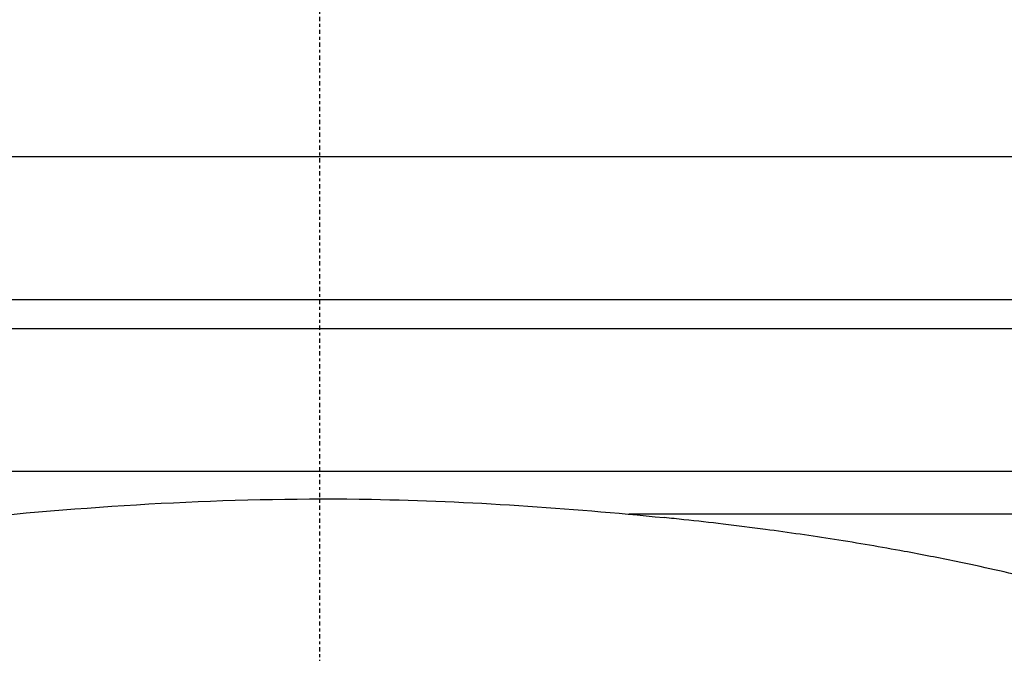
# Model space of a CAD drawing. Header units: millimetres. Extents: x 0 to 4378, y 0 to 2376.
# Tile 126 of 256: x 2204 to 2239, y 834 to 856. Entities that reach past the tile are written whole.
import ezdxf

# ---------------------------------------------------------------- set-up
doc = ezdxf.new("R2010")
doc.units = ezdxf.units.MM
doc.header["$LTSCALE"] = 0.2
doc.linetypes.add('CENTER2', pattern=[1.125, 0.75, -0.125, 0.125, -0.125])
doc.layers.add('02_Center Line', color=1, linetype='CENTER2')

# ---------------------------------------------------------------- blocks, each defined once
blk = doc.blocks.new('Blk$A3R2-0W24J')
for p, q in [((59, 249.4), (-59, 249.4)), ((59, 244.4), (-59, 244.4)), ((-59, 243.4), (59, 243.4)), ((-59, 238.4), (59, 238.4)), ((59, 236.9), (10.815, 236.9))]:
    blk.add_line(p, q)
for points, knots in [([(-11.97, 236.781), (-7.484, 237.235), (-2.799, 237.504), (5.231, 237.358), (8.701, 237.119), (12.044, 236.781)], [0, 0, 0, 0, 1.380802, 1.380802, 2.409742, 2.409742, 2.409742, 2.409742]), ([(27.445, 233.981), (26.632, 234.214), (25.79, 234.436), (24.061, 234.857), (23.174, 235.056), (21.667, 235.367), (21.06, 235.486), (19.646, 235.746), (18.832, 235.885), (17.212, 236.14), (16.405, 236.257), (15.102, 236.431), (14.607, 236.493), (13.656, 236.607), (13.199, 236.659), (12.509, 236.733), (12.277, 236.757), (12.044, 236.781)], [0.000001, 0.000001, 0.000001, 0.000001, 0.329785, 0.329785, 0.655784, 0.655784, 0.869551, 0.869551, 1.1471, 1.1471, 1.413768, 1.413768, 1.572185, 1.572185, 1.716378, 1.716378, 1.789039, 1.789039, 1.789039, 1.789039])]:
    blk.add_open_spline(points, degree=3, knots=knots)
at = {"layer": '02_Center Line'}
blk.add_line((0, -10), (0, 1148.476), dxfattribs=at)

msp = doc.modelspace()

# ---------------------------------------------------------------- block references
msp.add_blockref('Blk$A3R2-0W24J', (2214.674, 602.257))

doc.saveas('drawing.dxf')
